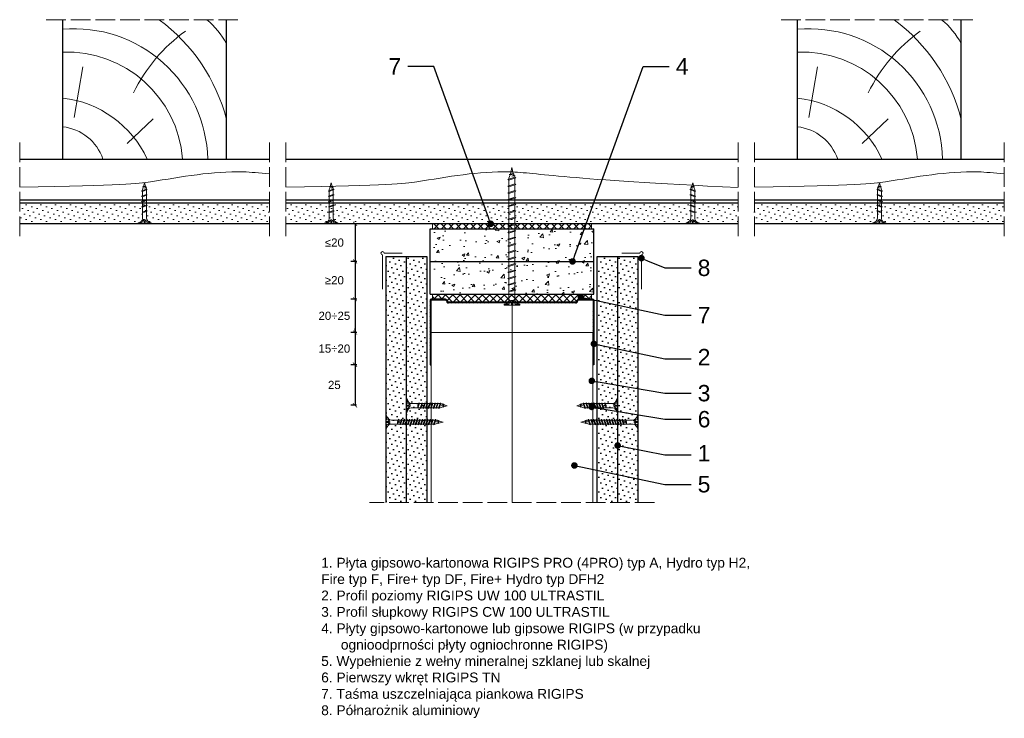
# Model space of a CAD drawing. Header units: millimetres. Extents: x 43 to 2739, y 671 to 1866.
# Tile 7 of 8: x 2138 to 2739, y 671 to 1097. Entities that reach past the tile are written whole.
import ezdxf
from ezdxf import colors
from ezdxf.entities.mleader import LeaderData, LeaderLine
from ezdxf.math import Vec2, Vec3

# ---------------------------------------------------------------- set-up
doc = ezdxf.new("R2010")
doc.units = ezdxf.units.MM
doc.linetypes.add('ACAD_ISO02W100', pattern=[15, 12, -3])
for name, color, linetype, lineweight in [('_ISOVER WELNA', 7, 'BATTING', 9), ('_RIGIPS AKCESORIA', 7, 'Continuous', 18), ('_RIGIPS G-K', 7, 'Continuous', 25), ('_RIGIPS PROFIL', 7, 'Continuous', 18), ('KRESKOWANIE', 7, 'Continuous', 9), ('OPISY', 7, 'Continuous', 9), ('PRZERYWANA', 7, 'ACAD_ISO02W100', 9), ('WYMIARY', 7, 'Continuous', 25)]:
    doc.layers.add(name, color=color, linetype=linetype, lineweight=lineweight)
doc.styles.get("Standard").update_dxf_attribs({"font": 'arial.ttf'})
doc.linetypes.add('BATTING', pattern='A,0.00254,-2.54,[134,ltypeshp.shx,S=2.54,R=0,X=-2.54,Y=0],-5.08,[134,ltypeshp.shx,S=2.54,R=180,X=2.54,Y=0],-2.54', length=10.16254)
doc.dimstyles.new('ISO-25', dxfattribs={"dimtxt": 5, "dimasz": 2.5, "dimexe": 2.5, "dimexo": 0.625, "dimtad": 1, "dimtxsty": 'Standard', "dimblk": 'ARCHTICK', "dimcen": 2.5, "dimadec": 0, "dimazin": 0, "dimtfac": 1, "dimtmove": 0, "dimatfit": 3, "dimfxl": 1, "dimfxlon": 1, "dimarcsym": 0})
pattern_1 = [(225, (2094.899, -769.3798), (1.122532, -3.367596), [0, -3.175])]
pattern_2 = [(225, (-488.7293, -56.528), (1.122532, -3.367596), [0, -3.175])]
pattern_3 = [(225, (-491.7293, -56.528), (1.122532, -3.367596), [0, -3.175])]
pattern_4 = [(50, (-490.23, -33.528), (18.21847, -1.59391), [1.905, -20.955]), (355, (-490.23, -33.528), (-3.52434, 19.10568), [1.524, -16.76406]), (100.45144, (-488.711, -33.66), (14.69412, 17.51178), [1.619, -17.80902]), (46.1842, (-490.23, -28.448), (27.1079, -4.20423), [2.8575, -31.4325]), (96.6356, (-487.97, -28.798), (23.74041, 24.74261), [2.4285, -26.71356]), (351.1842, (-490.23, -28.448), (23.74041, 24.7426), [2.286, -25.14597]), (21, (-487.69, -29.718), (15.16144, -10.22652), [1.905, -20.955]), (326, (-487.69, -29.718), (6.1802, 18.4188), [1.524, -16.764]), (71.45144, (-486.426, -30.57), (21.34164, 8.19228), [1.619, -17.80899]), (37.5, (-490.229, -33.528), (0.30886, 8.455504), [0, -16.5608, 0, -17.018, 0, -16.8275]), (7.5, (-490.229, -33.528), (6.681966, 10.018057), [0, -9.7028, 0, -16.1798, 0, -6.4135]), (327.5, (-495.8935, -33.528), (13.55906, -0.572874), [0, -6.35, 0, -19.812, 0, -26.289]), (317.5, (-498.434, -33.528), (14.81292, 2.54265), [0, -8.255, 0, -13.1572, 0, -18.669])]

# ---------------------------------------------------------------- blocks, each defined once
blk = doc.blocks.new('drew kres')
at = {"layer": 'KRESKOWANIE'}
for p, q in [((2017.14, 418.87), (2001.31, 403.8)), ((2049.56, 403.04), (2044.28, 372.15))]:
    blk.add_line(p, q, dxfattribs=at)
for centre, radius, start, end in [((2049.6, 430.44), 81.58, 181.47193, 274.90404), ((2053.93, 433.85), 70.73, 184.46723, 272.14351), ((2063.95, 455.7), 64.99, 204.89607, 263.48248), ((2059.82, 437.89), 29.39, 198.95356, 263.65586), ((2063.5, 432.03), 110.49, 194.5935, 233.38495), ((1921.56, 433.01), 102.26, 306.02448, 333.87188), ((1998.29, 380.05), 47.17, 207.83589, 231.09163)]:
    blk.add_arc(centre, radius, start, end, dxfattribs=at)
blk = doc.blocks.new('TD 25')
at = {"layer": '_RIGIPS AKCESORIA'}
for p, q in [((18.38, 90.87), (18.38, 98.87)), ((18.38, 98.87), (18.84, 98.87)), ((18.84, 96.49), (18.38, 96.49)), ((18.84, 98.87), (18.84, 96.49)), ((21.4, 96.17), (28.48, 96.17)), ((25.5, 96.17), (25.5, 94.89)), ((26.41, 93.72), (25.5, 96.17)), ((28.48, 96.17), (28.79, 96.71)), ((29.61, 93.21), (28.48, 96.17)), ((28.79, 96.71), (29.94, 93.72)), ((29, 96.17), (31.59, 96.17)), ((31.59, 96.17), (31.9, 96.71)), ((32.72, 93.21), (31.59, 96.17)), ((31.9, 96.71), (33.05, 93.72)), ((32.11, 96.17), (34.8, 96.17)), ((34.8, 96.17), (35.11, 96.71)), ((35.93, 93.21), (34.8, 96.17)), ((35.11, 96.71), (36.26, 93.72)), ((35.32, 96.17), (38.06, 96.17)), ((38.06, 96.17), (38.38, 96.71)), ((39.2, 93.21), (38.06, 96.17)), ((38.38, 96.71), (39.52, 93.72)), ((38.58, 96.17), (39.08, 96.17)), ((39.08, 96.17), (40.66, 95.69)), ((18.38, 95.2), (20.15, 95.2)), ((18.38, 94.54), (20.15, 94.54)), ((18.84, 93.34), (18.38, 93.34)), ((18.38, 90.87), (18.84, 90.87)), ((18.84, 90.87), (18.84, 93.34)), ((20.15, 95.2), (20.15, 95.91)), ((20.15, 94.54), (20.15, 93.88)), ((25.87, 93.72), (21.92, 93.72)), ((25.5, 94.89), (26.03, 93.24)), ((26.03, 93.24), (26.41, 93.72)), ((29.42, 93.72), (26.41, 93.72)), ((29.94, 93.72), (29.61, 93.21)), ((32.53, 93.72), (29.94, 93.72)), ((33.05, 93.72), (32.72, 93.21)), ((35.74, 93.72), (33.05, 93.72)), ((36.26, 93.72), (35.93, 93.21)), ((39, 93.72), (36.26, 93.72)), ((39.52, 93.72), (39.2, 93.21)), ((39.52, 93.72), (40.19, 93.83)), ((40.23, 93.53), (40.05, 94.99)), ((40.05, 94.99), (40.52, 94.11)), ((40.52, 94.11), (40.23, 93.53)), ((41.08, 94.06), (40.52, 94.11)), ((40.66, 95.69), (40.94, 96.08)), ((41.08, 94.06), (40.66, 95.69)), ((40.94, 96.08), (41.41, 94.41)), ((41.41, 94.41), (41.08, 94.06)), ((41.09, 95.55), (43.38, 94.95)), ((43.38, 94.95), (41.41, 94.41))]:
    blk.add_line(p, q, dxfattribs=at)
for centre, major_axis, ratio, start_param, end_param in [((21.47, 99.37), (0.17, 3.2), 0.826134, 1.773653, 3.180586), ((18.34, 92.6), (0, 3.93), 0.848176, -0.720942, -0.151112), ((21.75, 90.14), (0.28, 3.57), 0.832181, 0.035984, 1.430787), ((15.65, 107.61), (0, 14.76), 0.848176, 3.399396, 3.475072), ((18.97, 96.32), (0, 2.81), 0.848176, 3.475072, 3.862535), ((20.04, 94.88), (0, 0.895), 0.848176, -1.552777, -0.720942), ((20.04, 94.88), (0, 0.895), 0.848176, 3.862535, 4.730408)]:
    blk.add_ellipse(centre, major_axis=major_axis, ratio=ratio, start_param=start_param, end_param=end_param, dxfattribs=at)
blk = doc.blocks.new('UW 100 ULTRASTIL')
h = blk.add_hatch()
h.set_pattern_fill('ANSI31', color=256, scale=0.5, style=0)
h.paths.add_polyline_path([(166.82, 2.35), (89.14, 2.35, 0.286951), (88.24, 1.79), (87.91, 1.11, -0.286951), (87.01, 0.55), (78.78, 0.55, -0.414214), (78.53, 0.8), (78.53, 40), (77.98, 40), (77.98, 0.8, 0.414214), (78.78, 0), (87.35, 0, 0.286951), (88.25, 0.56), (88.58, 1.24, -0.286951), (89.48, 1.8), (166.48, 1.8, -0.286951), (167.38, 1.24), (167.71, 0.56, 0.286951), (168.61, 0), (177.18, 0, 0.414214), (177.98, 0.8), (177.98, 40), (177.43, 40), (177.43, 0.8, -0.414214), (177.18, 0.55), (168.95, 0.55, -0.286951), (168.05, 1.11), (167.72, 1.79, 0.286951)])
for p, q in [((77.98, 0.8), (77.98, 40)), ((77.98, 40), (78.53, 40)), ((78.53, 0.8), (78.53, 40)), ((177.43, 0.8), (177.43, 40)), ((177.98, 40), (177.43, 40)), ((177.98, 0.8), (177.98, 40)), ((78.78, 0.55), (87.01, 0.55)), ((78.78, 0), (87.35, 0)), ((87.91, 1.11), (88.24, 1.79)), ((88.25, 0.56), (88.58, 1.24)), ((89.14, 2.35), (166.82, 2.35)), ((89.48, 1.8), (166.48, 1.8)), ((167.71, 0.56), (167.38, 1.24)), ((168.05, 1.11), (167.72, 1.79)), ((168.61, 0), (177.18, 0)), ((168.95, 0.55), (177.18, 0.55))]:
    blk.add_line(p, q)
for centre, radius, start, end in [((78.78, 0.8), 0.8, 180, 270), ((78.78, 0.8), 0.25, 180, 270), ((87.01, 1.55), 1, 270, 334.04349), ((87.35, 1), 1, 270, 334.04349), ((89.14, 1.35), 1, 90, 154.04349), ((89.48, 0.8), 1, 90, 154.04349), ((166.48, 0.8), 1, 25.95651, 90), ((166.82, 1.35), 1, 25.95651, 90), ((168.61, 1), 1, 205.95651, 270), ((168.95, 1.55), 1, 205.95651, 270), ((177.18, 0.8), 0.8, 270, 0), ((177.18, 0.8), 0.25, 270, 0)]:
    blk.add_arc(centre, radius, start, end)
blk = doc.blocks.new('TN 25')
at = {"layer": '_RIGIPS AKCESORIA'}
for p, q in [((0, -0.84), (0, 7.16)), ((0, 7.16), (0.46, 7.16)), ((0.46, 7.16), (0.46, 4.78)), ((0.46, 4.78), (0, 4.78)), ((0, 3.5), (1.77, 3.5)), ((0, 2.83), (1.77, 2.83)), ((0.46, 1.64), (0, 1.64)), ((0.46, -0.84), (0.46, 1.64)), ((1.77, 3.5), (1.77, 4.2)), ((1.77, 2.83), (1.77, 2.18)), ((3.02, 4.46), (8.47, 4.46)), ((7.49, 2.01), (3.55, 2.01)), ((7.12, 4.46), (7.12, 3.18)), ((8.03, 2.01), (7.12, 4.46)), ((7.12, 3.18), (7.65, 1.53)), ((7.65, 1.53), (8.03, 2.01)), ((9.41, 2.01), (8.03, 2.01)), ((8.47, 4.46), (8.79, 5)), ((9.61, 1.51), (8.47, 4.46)), ((8.79, 5), (9.93, 2.01)), ((9, 4.46), (10.1, 4.46)), ((9.93, 2.01), (9.61, 1.51)), ((11.04, 2.01), (9.93, 2.01)), ((10.1, 4.46), (10.41, 5)), ((11.23, 1.51), (10.1, 4.46)), ((10.41, 5), (11.56, 2.01)), ((10.62, 4.46), (11.67, 4.46)), ((11.56, 2.01), (11.23, 1.51)), ((12.61, 2.01), (11.56, 2.01)), ((11.67, 4.46), (11.99, 5)), ((12.81, 1.51), (11.67, 4.46)), ((11.99, 5), (13.14, 2.01)), ((12.2, 4.46), (13.21, 4.46)), ((13.14, 2.01), (12.81, 1.51)), ((14.15, 2.01), (13.14, 2.01)), ((13.21, 4.46), (13.52, 5)), ((14.34, 1.51), (13.21, 4.46)), ((13.52, 5), (14.67, 2.01)), ((13.73, 4.46), (14.8, 4.46)), ((14.67, 2.01), (14.34, 1.51)), ((15.74, 2.01), (14.67, 2.01)), ((14.8, 4.46), (15.12, 5)), ((15.94, 1.51), (14.8, 4.46)), ((15.12, 5), (16.26, 2.01)), ((15.33, 4.46), (16.42, 4.46)), ((16.26, 2.01), (15.94, 1.51)), ((17.36, 2.01), (16.26, 2.01)), ((16.42, 4.46), (16.73, 5)), ((17.55, 1.51), (16.42, 4.46)), ((16.73, 5), (17.88, 2.01)), ((16.94, 4.46), (17.99, 4.46)), ((17.88, 2.01), (17.55, 1.51)), ((18.93, 2.01), (17.88, 2.01)), ((17.99, 4.46), (18.31, 5)), ((19.13, 1.51), (17.99, 4.46)), ((18.31, 5), (19.45, 2.01)), ((18.52, 4.46), (19.68, 4.46)), ((19.45, 2.01), (19.13, 1.51)), ((19.45, 2.01), (20.62, 2.01)), ((19.68, 4.46), (20, 5)), ((20.82, 1.51), (19.68, 4.46)), ((20, 5), (21.14, 2.01)), ((20.21, 4.46), (20.7, 4.46)), ((20.7, 4.46), (22.28, 3.98)), ((21.14, 2.01), (20.82, 1.51)), ((21.14, 2.01), (21.81, 2.12)), ((21.85, 1.83), (21.67, 3.28)), ((21.67, 3.28), (22.14, 2.4)), ((22.14, 2.4), (21.85, 1.83)), ((22.7, 2.36), (22.14, 2.4)), ((22.28, 3.98), (22.56, 4.37)), ((22.7, 2.36), (22.28, 3.98)), ((22.56, 4.37), (23.03, 2.71)), ((23.03, 2.71), (22.7, 2.36)), ((22.71, 3.85), (25, 3.24)), ((25, 3.24), (23.03, 2.71)), ((0, -0.84), (0.46, -0.84))]:
    blk.add_line(p, q, dxfattribs=at)
for centre, major_axis, ratio, start_param, end_param in [((3.09, 7.67), (0.17, 3.2), 0.826134, 1.773653, 3.180586), ((-0.04, 0.9), (0, 3.93), 0.848176, -0.720942, -0.151112), ((3.37, -1.57), (0.28, 3.57), 0.832181, 0.035984, 1.430787), ((-2.73, 15.91), (0, 14.76), 0.848176, 3.399396, 3.475072), ((0.59, 4.62), (0, 2.81), 0.848176, 3.475072, 3.862535), ((1.66, 3.18), (0, 0.895), 0.848176, -1.552777, -0.720942), ((1.66, 3.18), (0, 0.895), 0.848176, 3.862535, 4.730408)]:
    blk.add_ellipse(centre, major_axis=major_axis, ratio=ratio, start_param=start_param, end_param=end_param, dxfattribs=at)
blk = doc.blocks.new('TN 35')
at = {"layer": '_RIGIPS AKCESORIA'}
for p, q in [((0, -0.84), (0, 7.16)), ((0, 7.16), (0.46, 7.16)), ((0.46, 7.16), (0.46, 4.78)), ((0.46, 4.78), (0, 4.78)), ((0, 3.5), (1.77, 3.5)), ((0, 2.83), (1.77, 2.83)), ((0.46, 1.64), (0, 1.64)), ((0.46, -0.84), (0.46, 1.64)), ((1.77, 3.5), (1.77, 4.2)), ((1.77, 2.83), (1.77, 2.18)), ((3.02, 4.46), (8.47, 4.46)), ((7.49, 2.01), (3.55, 2.01)), ((7.12, 4.46), (7.12, 3.18)), ((8.03, 2.01), (7.12, 4.46)), ((7.12, 3.18), (7.65, 1.53)), ((7.65, 1.53), (8.03, 2.01)), ((9.41, 2.01), (8.03, 2.01)), ((8.47, 4.46), (8.79, 5)), ((9.61, 1.51), (8.47, 4.46)), ((8.79, 5), (9.93, 2.01)), ((9, 4.46), (10.1, 4.46)), ((9.93, 2.01), (9.61, 1.51)), ((11.04, 2.01), (9.93, 2.01)), ((10.1, 4.46), (10.41, 5)), ((11.23, 1.51), (10.1, 4.46)), ((10.41, 5), (11.56, 2.01)), ((10.62, 4.46), (11.67, 4.46)), ((11.56, 2.01), (11.23, 1.51)), ((12.61, 2.01), (11.56, 2.01)), ((11.67, 4.46), (11.99, 5)), ((12.81, 1.51), (11.67, 4.46)), ((11.99, 5), (13.14, 2.01)), ((12.2, 4.46), (13.21, 4.46)), ((13.14, 2.01), (12.81, 1.51)), ((14.15, 2.01), (13.14, 2.01)), ((13.21, 4.46), (13.52, 5)), ((14.34, 1.51), (13.21, 4.46)), ((13.52, 5), (14.67, 2.01)), ((13.73, 4.46), (14.8, 4.46)), ((14.67, 2.01), (14.34, 1.51)), ((15.74, 2.01), (14.67, 2.01)), ((14.8, 4.46), (15.12, 5)), ((15.94, 1.51), (14.8, 4.46)), ((15.12, 5), (16.26, 2.01)), ((15.33, 4.46), (16.42, 4.46)), ((16.26, 2.01), (15.94, 1.51)), ((17.36, 2.01), (16.26, 2.01)), ((16.42, 4.46), (16.73, 5)), ((17.55, 1.51), (16.42, 4.46)), ((16.73, 5), (17.88, 2.01)), ((16.94, 4.46), (17.99, 4.46)), ((17.88, 2.01), (17.55, 1.51)), ((18.93, 2.01), (17.84, 2.01)), ((17.99, 4.46), (18.31, 5)), ((19.13, 1.51), (17.99, 4.46)), ((18.31, 5), (19.45, 2.01)), ((18.52, 4.46), (19.57, 4.46)), ((19.45, 2.01), (19.13, 1.51)), ((20.51, 2.01), (19.41, 2.01)), ((19.57, 4.46), (19.88, 5)), ((20.7, 1.51), (19.57, 4.46)), ((19.88, 5), (21.03, 2.01)), ((20.09, 4.46), (21.14, 4.46)), ((21.03, 2.01), (20.7, 1.51)), ((22.08, 2.01), (20.99, 2.01)), ((21.14, 4.46), (21.46, 5)), ((22.28, 1.51), (21.14, 4.46)), ((21.46, 5), (22.6, 2.01)), ((21.67, 4.46), (22.72, 4.46)), ((22.6, 2.01), (22.28, 1.51)), ((23.66, 2.01), (22.56, 2.01)), ((22.72, 4.46), (23.03, 5)), ((23.85, 1.51), (22.72, 4.46)), ((23.03, 5), (24.18, 2.01)), ((23.24, 4.46), (24.29, 4.46)), ((24.18, 2.01), (23.85, 1.51)), ((25.23, 2.01), (24.14, 2.01)), ((24.29, 4.46), (24.61, 5)), ((25.43, 1.51), (24.29, 4.46)), ((24.61, 5), (25.75, 2.01)), ((24.81, 4.46), (25.87, 4.46)), ((25.75, 2.01), (25.43, 1.51)), ((26.81, 2.01), (25.71, 2.01)), ((25.87, 4.46), (26.18, 5)), ((27, 1.51), (25.87, 4.46)), ((26.18, 5), (27.33, 2.01)), ((26.39, 4.46), (27.44, 4.46)), ((27.33, 2.01), (27, 1.51)), ((28.38, 2.01), (27.33, 2.01)), ((27.44, 4.46), (27.76, 5)), ((28.58, 1.51), (27.44, 4.46)), ((27.76, 5), (28.9, 2.01)), ((27.96, 4.46), (29.13, 4.46)), ((28.9, 2.01), (28.58, 1.51)), ((28.9, 2.01), (30.07, 2.01)), ((29.13, 4.46), (29.45, 5)), ((30.27, 1.51), (29.13, 4.46)), ((29.45, 5), (30.59, 2.01)), ((29.65, 4.46), (30.15, 4.46)), ((30.15, 4.46), (31.73, 3.98)), ((30.59, 2.01), (30.27, 1.51)), ((30.59, 2.01), (31.26, 2.12)), ((31.3, 1.83), (31.12, 3.28)), ((31.12, 3.28), (31.59, 2.4)), ((31.59, 2.4), (31.3, 1.83)), ((32.15, 2.36), (31.59, 2.4)), ((31.73, 3.98), (32.01, 4.37)), ((32.15, 2.36), (31.73, 3.98)), ((32.01, 4.37), (32.48, 2.71)), ((32.48, 2.71), (32.15, 2.36)), ((32.16, 3.85), (35, 3.24)), ((35, 3.24), (32.48, 2.71)), ((0, -0.84), (0.46, -0.84))]:
    blk.add_line(p, q, dxfattribs=at)
for centre, major_axis, ratio, start_param, end_param in [((3.09, 7.67), (0.17, 3.2), 0.826134, 1.773653, 3.180586), ((-0.04, 0.9), (0, 3.93), 0.848176, -0.720942, -0.151112), ((3.37, -1.57), (0.28, 3.57), 0.832181, 0.035984, 1.430787), ((-2.73, 15.91), (0, 14.76), 0.848176, 3.399396, 3.475072), ((0.59, 4.62), (0, 2.81), 0.848176, 3.475072, 3.862535), ((1.66, 3.18), (0, 0.895), 0.848176, -1.552777, -0.720942), ((1.66, 3.18), (0, 0.895), 0.848176, 3.862535, 4.730408)]:
    blk.add_ellipse(centre, major_axis=major_axis, ratio=ratio, start_param=start_param, end_param=end_param, dxfattribs=at)
blk = doc.blocks.new('polnaroznik')
at = {"layer": '_RIGIPS AKCESORIA'}
for p, q in [((429.5, 44.15), (429.5, 55.15)), ((430.5, 56.15), (451.5, 56.15))]:
    blk.add_line(p, q, dxfattribs=at)
blk.add_arc((429.5, 56.15), 1, 0, 270, dxfattribs=at)
blk = doc.blocks.new('TD 70')
at = {"layer": '_RIGIPS AKCESORIA'}
for p, q in [((18.38, 47.4), (18.38, 55.4)), ((18.38, 55.4), (18.84, 55.4)), ((18.84, 55.4), (18.84, 53.01)), ((18.84, 53.01), (18.38, 53.01)), ((18.38, 51.73), (20.15, 51.73)), ((18.38, 51.06), (20.15, 51.06)), ((20.15, 51.73), (20.15, 52.43)), ((20.15, 51.06), (20.15, 50.41)), ((21.4, 52.96), (28.48, 52.96)), ((26.41, 50.01), (25.5, 52.96)), ((25.5, 52.96), (25.5, 51.42)), ((25.5, 51.42), (26.03, 49.44)), ((28.48, 52.96), (28.79, 53.6)), ((29.61, 49.41), (28.48, 52.96)), ((28.79, 53.6), (29.94, 50.01)), ((29, 52.96), (31.59, 52.96)), ((31.59, 52.96), (31.9, 53.6)), ((32.72, 49.41), (31.59, 52.96)), ((31.9, 53.6), (33.05, 50.01)), ((32.11, 52.96), (34.8, 52.96)), ((34.8, 52.96), (35.11, 53.6)), ((35.93, 49.41), (34.8, 52.96)), ((35.11, 53.6), (36.26, 50.01)), ((35.32, 52.96), (38.06, 52.96)), ((38.06, 52.96), (38.38, 53.6)), ((39.2, 49.41), (38.06, 52.96)), ((38.38, 53.6), (39.52, 50.01)), ((38.58, 52.96), (41.44, 52.96)), ((41.44, 52.96), (41.76, 53.6)), ((42.58, 49.41), (41.44, 52.96)), ((41.76, 53.6), (42.9, 50.01)), ((41.96, 52.96), (44.82, 52.96)), ((44.82, 52.96), (45.14, 53.6)), ((45.96, 49.41), (44.82, 52.96)), ((45.14, 53.6), (46.28, 50.01)), ((45.34, 52.96), (48.2, 52.96)), ((48.2, 52.96), (48.52, 53.6)), ((49.34, 49.41), (48.2, 52.96)), ((48.52, 53.6), (49.66, 50.01)), ((48.72, 52.96), (51.58, 52.96)), ((51.58, 52.96), (51.9, 53.6)), ((52.72, 49.41), (51.58, 52.96)), ((51.9, 53.6), (53.04, 50.01)), ((52.1, 52.96), (54.96, 52.96)), ((54.96, 52.96), (55.28, 53.6)), ((56.1, 49.41), (54.96, 52.96)), ((55.28, 53.6), (56.42, 50.01)), ((55.48, 52.96), (58.34, 52.96)), ((58.34, 52.96), (58.66, 53.6)), ((59.48, 49.41), (58.34, 52.96)), ((58.66, 53.6), (59.8, 50.01)), ((58.86, 52.96), (61.72, 52.96)), ((61.72, 52.96), (62.04, 53.6)), ((62.85, 49.41), (61.72, 52.96)), ((62.04, 53.6), (63.18, 50.01)), ((62.24, 52.96), (65.1, 52.96)), ((65.1, 52.96), (65.42, 53.6)), ((66.23, 49.41), (65.1, 52.96)), ((65.42, 53.6), (66.56, 50.01)), ((65.62, 52.96), (68.48, 52.96)), ((68.48, 52.96), (68.8, 53.6)), ((69.61, 49.41), (68.48, 52.96)), ((68.8, 53.6), (69.94, 50.01)), ((69, 52.96), (71.86, 52.96)), ((71.86, 52.96), (72.18, 53.6)), ((72.99, 49.41), (71.86, 52.96)), ((72.18, 53.6), (73.32, 50.01)), ((72.38, 52.96), (75.24, 52.96)), ((75.24, 52.96), (75.56, 53.6)), ((76.37, 49.41), (75.24, 52.96)), ((75.56, 53.6), (76.7, 50.01)), ((75.76, 52.96), (78.62, 52.96)), ((78.62, 52.96), (78.94, 53.6)), ((79.75, 49.41), (78.62, 52.96)), ((78.94, 53.6), (80.08, 50.01)), ((79.14, 52.96), (82, 52.96)), ((82, 52.96), (82.32, 53.6)), ((82, 52.96), (82.32, 53.6)), ((83.13, 49.41), (82, 52.96)), ((83.13, 49.41), (82, 52.96)), ((82.32, 53.6), (83.46, 50.01)), ((82.32, 53.6), (83.46, 50.01)), ((82.52, 52.96), (83.01, 52.96)), ((82.52, 52.96), (83.01, 52.96)), ((83.01, 52.96), (84.6, 52.38)), ((83.46, 50.01), (84.13, 50.15)), ((84.16, 49.79), (83.99, 51.54)), ((83.99, 51.54), (84.46, 50.48)), ((84.46, 50.48), (84.16, 49.79)), ((85.02, 50.43), (84.46, 50.48)), ((84.6, 52.38), (84.88, 52.85)), ((85.02, 50.43), (84.6, 52.38)), ((84.88, 52.85), (85.35, 50.85)), ((85.02, 52.22), (88.38, 51.49)), ((85.35, 50.85), (85.02, 50.43)), ((88.38, 51.49), (85.35, 50.85)), ((18.84, 49.87), (18.38, 49.87)), ((18.38, 47.4), (18.84, 47.4)), ((18.84, 47.4), (18.84, 49.87)), ((25.87, 50.01), (21.92, 50.01)), ((26.03, 49.44), (26.41, 50.01)), ((29.42, 50.01), (26.41, 50.01)), ((29.94, 50.01), (29.61, 49.41)), ((32.53, 50.01), (29.94, 50.01)), ((33.05, 50.01), (32.72, 49.41)), ((35.74, 50.01), (33.05, 50.01)), ((36.26, 50.01), (35.93, 49.41)), ((39, 50.01), (36.26, 50.01)), ((39.52, 50.01), (39.2, 49.41)), ((42.38, 50.01), (39.52, 50.01)), ((42.9, 50.01), (42.58, 49.41)), ((45.76, 50.01), (42.9, 50.01)), ((46.28, 50.01), (45.96, 49.41)), ((49.14, 50.01), (46.28, 50.01)), ((49.66, 50.01), (49.34, 49.41)), ((52.52, 50.01), (49.66, 50.01)), ((53.04, 50.01), (52.72, 49.41)), ((55.9, 50.01), (53.04, 50.01)), ((56.42, 50.01), (56.1, 49.41)), ((59.28, 50.01), (56.42, 50.01)), ((59.8, 50.01), (59.48, 49.41)), ((62.66, 50.01), (59.8, 50.01)), ((63.18, 50.01), (62.85, 49.41)), ((66.04, 50.01), (63.18, 50.01)), ((66.56, 50.01), (66.23, 49.41)), ((69.42, 50.01), (66.56, 50.01)), ((69.94, 50.01), (69.61, 49.41)), ((72.8, 50.01), (69.94, 50.01)), ((73.32, 50.01), (72.99, 49.41)), ((76.18, 50.01), (73.32, 50.01)), ((76.7, 50.01), (76.37, 49.41)), ((79.56, 50.01), (76.7, 50.01)), ((80.08, 50.01), (79.75, 49.41)), ((82.94, 50.01), (80.08, 50.01)), ((83.46, 50.01), (83.13, 49.41)), ((83.46, 50.01), (83.13, 49.41))]:
    blk.add_line(p, q, dxfattribs=at)
for centre, major_axis, ratio, start_param, end_param in [((21.47, 55.9), (1.22, 2.78), 0.837272, 2.095128, 3.598769), ((18.34, 49.13), (0, 3.93), 0.848176, -0.720942, -0.151112), ((21.75, 46.66), (-0.73, 3.32), 0.858496, -0.312441, 1.16424), ((15.65, 64.14), (0, 14.76), 0.848176, 3.399396, 3.475072), ((18.97, 52.85), (0, 2.81), 0.848176, 3.475072, 3.862535), ((20.04, 51.41), (0, 0.895), 0.848176, -1.552777, -0.720942), ((20.04, 51.41), (0, 0.895), 0.848176, 3.862535, 4.730408)]:
    blk.add_ellipse(centre, major_axis=major_axis, ratio=ratio, start_param=start_param, end_param=end_param, dxfattribs=at)
blk = doc.blocks.new('_ArchTick')
at = {"color": 0, "linetype": 'ByBlock', "const_width": 0.15}
blk.add_lwpolyline([(-0.5, -0.5), (0.5, 0.5)], dxfattribs=at)
blk = doc.blocks.new('*D70')
at = {"layer": 'Defpoints', "color": 0, "transparency": 16777216}
for p in [(2389.15, 906.14), (2342.74, 886.54), (2388.55, 886.54)]:
    blk.add_point(p, dxfattribs=at)
at = {"layer": 'WYMIARY', "color": 0, "lineweight": -2, "transparency": 16777216}
for p, q in [((2342.74, 906.14), (2342.74, 908.64)), ((2343.74, 906.14), (2340.24, 906.14)), ((2342.74, 906.14), (2342.74, 886.54)), ((2343.74, 886.54), (2340.24, 886.54)), ((2342.74, 886.54), (2342.74, 884.04))]:
    blk.add_line(p, q, dxfattribs=at)
at = {"layer": 'WYMIARY', "color": 0, "lineweight": -2, "transparency": 16777216, "xscale": 2.5, "yscale": 2.5, "zscale": 2.5}
for p, rotation in [((2342.74, 906.14), 270), ((2342.74, 886.54), 90)]:
    blk.add_blockref('_ArchTick', p, dxfattribs=dict(at, rotation=rotation))
at = {"layer": 'WYMIARY', "color": 0, "transparency": 16777216, "insert": (2330.13, 896.34), "char_height": 5, "attachment_point": 5}
blk.add_mtext('15÷20', dxfattribs=at)
blk = doc.blocks.new('*D71')
at = {"layer": 'Defpoints', "color": 0, "transparency": 16777216}
for p in [(2388.55, 886.54), (2342.72, 861.8), (2387.82, 861.8)]:
    blk.add_point(p, dxfattribs=at)
at = {"layer": 'WYMIARY', "color": 0, "lineweight": -2, "transparency": 16777216}
for p, q in [((2343.72, 886.54), (2340.22, 886.54)), ((2342.72, 886.54), (2342.72, 861.8)), ((2343.72, 861.8), (2340.22, 861.8))]:
    blk.add_line(p, q, dxfattribs=at)
at = {"layer": 'WYMIARY', "color": 0, "lineweight": -2, "transparency": 16777216, "xscale": 2.5, "yscale": 2.5, "zscale": 2.5}
for p, rotation in [((2342.72, 886.54), 90), ((2342.72, 861.8), 270)]:
    blk.add_blockref('_ArchTick', p, dxfattribs=dict(at, rotation=rotation))
at = {"layer": 'WYMIARY', "color": 0, "transparency": 16777216, "insert": (2330.11, 874.17), "char_height": 5, "attachment_point": 5}
blk.add_mtext('25', dxfattribs=at)
blk = doc.blocks.new('*D72')
at = {"layer": 'Defpoints', "color": 0, "transparency": 16777216}
for p in [(2389.15, 926.54), (2342.74, 906.14), (2388.55, 906.14)]:
    blk.add_point(p, dxfattribs=at)
at = {"layer": 'WYMIARY', "color": 0, "lineweight": -2, "transparency": 16777216}
for p, q in [((2343.74, 926.54), (2340.24, 926.54)), ((2342.74, 926.54), (2342.74, 906.14)), ((2343.74, 906.14), (2340.24, 906.14))]:
    blk.add_line(p, q, dxfattribs=at)
at = {"layer": 'WYMIARY', "color": 0, "lineweight": -2, "transparency": 16777216, "xscale": 2.5, "yscale": 2.5, "zscale": 2.5}
for p, rotation in [((2342.74, 926.54), 90), ((2342.74, 906.14), 270)]:
    blk.add_blockref('_ArchTick', p, dxfattribs=dict(at, rotation=rotation))
at = {"layer": 'WYMIARY', "color": 0, "transparency": 16777216, "insert": (2330.13, 916.34), "char_height": 5, "attachment_point": 5}
blk.add_mtext('20÷25', dxfattribs=at)
blk = doc.blocks.new('*D73')
at = {"layer": 'Defpoints', "color": 0, "transparency": 16777216}
for p in [(2386.55, 949.54), (2342.74, 926.54), (2389.95, 926.54)]:
    blk.add_point(p, dxfattribs=at)
at = {"layer": 'WYMIARY', "color": 0, "lineweight": -2, "transparency": 16777216}
for p, q in [((2343.74, 949.54), (2340.24, 949.54)), ((2342.74, 949.54), (2342.74, 926.54)), ((2343.74, 926.54), (2340.24, 926.54))]:
    blk.add_line(p, q, dxfattribs=at)
at = {"layer": 'WYMIARY', "color": 0, "lineweight": -2, "transparency": 16777216, "xscale": 2.5, "yscale": 2.5, "zscale": 2.5}
for p, rotation in [((2342.74, 949.54), 90), ((2342.74, 926.54), 270)]:
    blk.add_blockref('_ArchTick', p, dxfattribs=dict(at, rotation=rotation))
at = {"layer": 'WYMIARY', "color": 0, "transparency": 16777216, "insert": (2330.13, 938.04), "char_height": 5, "attachment_point": 5}
blk.add_mtext('≥20', dxfattribs=at)
blk = doc.blocks.new('*D74')
at = {"layer": 'Defpoints', "color": 0, "transparency": 16777216}
for p in [(2386.55, 972.54), (2342.74, 949.54), (2388.55, 949.54)]:
    blk.add_point(p, dxfattribs=at)
at = {"layer": 'WYMIARY', "color": 0, "lineweight": -2, "transparency": 16777216}
for p, q in [((2343.74, 972.54), (2340.24, 972.54)), ((2342.74, 972.54), (2342.74, 949.54)), ((2343.74, 949.54), (2340.24, 949.54))]:
    blk.add_line(p, q, dxfattribs=at)
at = {"layer": 'WYMIARY', "color": 0, "lineweight": -2, "transparency": 16777216, "xscale": 2.5, "yscale": 2.5, "zscale": 2.5}
for p, rotation in [((2342.74, 972.54), 90), ((2342.74, 949.54), 270)]:
    blk.add_blockref('_ArchTick', p, dxfattribs=dict(at, rotation=rotation))
at = {"layer": 'WYMIARY', "color": 0, "transparency": 16777216, "insert": (2330.13, 961.04), "char_height": 5, "attachment_point": 5}
blk.add_mtext('≤20', dxfattribs=at)
blk = doc.blocks.new('_Dot')
at = {"color": 0, "linetype": 'ByBlock', "lineweight": -2}
blk.add_line((-0.5, 0), (-1, 0), dxfattribs=at)
at = {"color": 0, "linetype": 'ByBlock', "const_width": 0.5}
blk.add_lwpolyline([(-0.25, 0, 1), (0.25, 0, 1)], format="xyb", close=True, dxfattribs=at)

msp = doc.modelspace()

# ---------------------------------------------------------------- hatches: boundary and pattern name
at = {"layer": '_RIGIPS G-K'}
h = msp.add_hatch(dxfattribs=at)
h.set_pattern_fill('DOTS', color=256, scale=2, angle=225, style=0)
h.set_pattern_definition(pattern_3)
h.paths.add_polyline_path([(2361.546, 802.54), (2374.046, 802.54), (2374.046, 952.54), (2361.546, 952.54)])
h = msp.add_hatch(dxfattribs=at)
h.set_pattern_fill('DOTS', color=256, scale=2, angle=225, style=0)
h.set_pattern_definition(pattern_3)
h.paths.add_polyline_path([(2374.046, 802.54), (2386.546, 802.54), (2386.546, 952.54), (2374.046, 952.54)])
h = msp.add_hatch(dxfattribs=at)
h.set_pattern_fill('DOTS', color=256, scale=2, angle=225, style=0)
h.set_pattern_definition(pattern_2)
h.paths.add_polyline_path([(2490.546, 802.54), (2503.046, 802.54), (2503.046, 952.54), (2490.546, 952.54)])
h = msp.add_hatch(dxfattribs=at)
h.set_pattern_fill('DOTS', color=256, scale=2, angle=225, style=0)
h.set_pattern_definition(pattern_2)
h.paths.add_polyline_path([(2503.046, 802.54), (2515.546, 802.54), (2515.546, 952.54), (2503.046, 952.54)])
at = {"layer": 'KRESKOWANIE'}
h = msp.add_hatch(dxfattribs=at)
h.set_pattern_fill('DOTS', color=256, scale=2, angle=225, style=0)
h.set_pattern_definition(pattern_1)
h.paths.add_polyline_path([(2290.546, 985.04), (2138.062, 985.04), (2138.062, 972.54), (2290.546, 972.54)])
h = msp.add_hatch(dxfattribs=at)
h.set_pattern_fill('DOTS', color=256, scale=2, angle=225, style=0)
h.set_pattern_definition(pattern_1)
h.paths.add_polyline_path([(2576.546, 985.04), (2300.546, 985.04), (2300.546, 972.54), (2576.546, 972.54)])
h = msp.add_hatch(dxfattribs=at)
h.set_pattern_fill('DOTS', color=256, scale=2, angle=225, style=0)
h.set_pattern_definition(pattern_1)
h.paths.add_polyline_path([(2739.029, 985.04), (2586.546, 985.04), (2586.546, 972.54), (2739.029, 972.54)])
h = msp.add_hatch(dxfattribs=at)
h.set_pattern_fill('AR-CONC', color=256, scale=0.1, style=0)
h.set_pattern_definition(pattern_4)
h.paths.add_polyline_path([(2488.546, 969.54), (2388.546, 969.54), (2388.546, 949.54), (2488.546, 949.54)])
h = msp.add_hatch(dxfattribs=at)
h.set_pattern_fill('ANSI37', color=256, angle=270, style=0)
h.set_pattern_definition([(315, (-490.2293, -344.589), (2.245064, 2.245064), []), (45, (-490.2293, -344.589), (-2.245064, 2.245064), [])])
h.paths.add_polyline_path([(2487.146, 972.54), (2389.946, 972.54), (2389.946, 969.54), (2487.146, 969.54)])
h = msp.add_hatch(dxfattribs=at)
h.set_pattern_fill('AR-CONC', color=256, scale=0.1, style=0)
h.set_pattern_definition(pattern_4)
h.paths.add_polyline_path([(2488.546, 949.54), (2388.546, 949.54), (2388.546, 929.54), (2488.546, 929.54)])
h = msp.add_hatch(dxfattribs=at)
h.set_pattern_fill('ANSI37', color=256, angle=270, style=0)
h.set_pattern_definition([(315, (4389.3205, 2363.6686), (2.245064, 2.245064), []), (45, (4389.3205, 2363.6686), (-2.245064, 2.245064), [])])
h.paths.add_polyline_path([(2398.819, 925.978), (2399.148, 925.302, 0.2869508), (2400.047, 924.74), (2477.044, 924.74, 0.2869508), (2477.943, 925.302), (2478.272, 925.978, -0.2869508), (2479.171, 926.54), (2487.146, 926.54), (2487.146, 929.54), (2389.946, 929.54), (2389.946, 926.54), (2397.92, 926.54, -0.2869508)])

# ---------------------------------------------------------------- linework, layer by layer
for p, q in [((2164.304, 1012.04), (2164.304, 1097.04)), ((2264.304, 1012.04), (2264.304, 1097.04)), ((2612.787, 1012.04), (2612.787, 1097.04)), ((2712.787, 1012.04), (2712.787, 1097.04)), ((2138.062, 1012.04), (2290.546, 1012.04)), ((2300.546, 1012.04), (2576.546, 1012.04)), ((2586.546, 1012.04), (2739.029, 1012.04)), ((2138.062, 987.04), (2290.546, 987.04)), ((2138.062, 987.04), (2290.546, 987.04)), ((2300.546, 987.04), (2576.546, 987.04)), ((2586.546, 987.04), (2739.029, 987.04))]:
    msp.add_line(p, q)
at = {"layer": '_ISOVER WELNA', "ltscale": 4.8}
msp.add_line((2438.546, 802.54), (2438.546, 924.19), dxfattribs=at)
at = {"layer": '_RIGIPS G-K'}
for p, q in [((2290.546, 985.04), (2138.062, 985.04)), ((2576.546, 985.04), (2300.546, 985.04)), ((2739.029, 985.04), (2586.546, 985.04)), ((2290.546, 972.54), (2138.062, 972.54)), ((2576.546, 972.54), (2300.546, 972.54)), ((2388.546, 929.54), (2388.546, 969.54)), ((2388.546, 969.54), (2488.546, 969.54)), ((2488.546, 929.54), (2488.546, 969.54)), ((2739.029, 972.54), (2586.546, 972.54)), ((2361.546, 952.54), (2361.546, 802.54)), ((2361.546, 952.54), (2386.546, 952.54)), ((2374.046, 952.54), (2374.046, 802.54)), ((2386.546, 952.54), (2386.546, 802.54)), ((2388.546, 949.54), (2488.546, 949.54)), ((2490.546, 802.54), (2490.546, 952.54)), ((2490.546, 952.54), (2515.546, 952.54)), ((2503.046, 802.54), (2503.046, 952.54)), ((2515.546, 802.54), (2515.546, 952.54)), ((2388.546, 929.54), (2488.546, 929.54))]:
    msp.add_line(p, q, dxfattribs=at)
at = {"layer": '_RIGIPS PROFIL', "lineweight": 9}
for p, q in [((2389.146, 906.14), (2487.946, 906.14)), ((2389.146, 802.54), (2389.146, 906.14)), ((2487.946, 802.54), (2487.946, 906.14))]:
    msp.add_line(p, q, dxfattribs=at)
at = {"layer": 'KRESKOWANIE'}
for p, q in [((2389.946, 969.54), (2389.946, 972.54)), ((2487.146, 969.54), (2487.146, 972.54)), ((2389.946, 926.54), (2389.946, 929.54)), ((2487.146, 926.54), (2487.146, 929.54))]:
    msp.add_line(p, q, dxfattribs=at)
for points, knots in [([(2290.546, 1002.97), (2284.013, 1003.611), (2260.589, 1005.738), (2228.747, 999.396), (2201.895, 995.899), (2138.062, 994.923)], [44.7640655, 44.7640655, 44.7640655, 44.7640655, 59.1467446, 116.0161227, 140.3251277, 140.3251277, 140.3251277, 140.3251277]), ([(2576.546, 994.694), (2471.443, 999.378), (2435.76, 1008.266), (2391.231, 999.396), (2364.379, 995.899), (2300.546, 994.923)], [6.6865449, 6.6865449, 6.6865449, 6.6865449, 59.1467446, 116.0161227, 140.3251277, 140.3251277, 140.3251277, 140.3251277]), ([(2739.029, 1002.97), (2732.497, 1003.611), (2709.073, 1005.738), (2677.231, 999.396), (2650.379, 995.899), (2586.546, 994.923)], [44.7640655, 44.7640655, 44.7640655, 44.7640655, 59.1467446, 116.0161227, 140.3251277, 140.3251277, 140.3251277, 140.3251277])]:
    msp.add_open_spline(points, degree=3, knots=knots, dxfattribs=at)
at = {"layer": 'PRZERYWANA'}
for p, q in [((2154.304, 1097.04), (2274.304, 1097.04)), ((2602.787, 1097.04), (2722.787, 1097.04)), ((2138.062, 1022.04), (2138.062, 962.54)), ((2290.546, 1022.04), (2290.546, 962.54)), ((2300.546, 1022.04), (2300.546, 962.54)), ((2576.546, 1022.04), (2576.546, 962.54)), ((2586.546, 1022.04), (2586.546, 962.54)), ((2739.029, 1022.04), (2739.029, 962.54)), ((2525.546, 802.54), (2351.546, 802.54))]:
    msp.add_line(p, q, dxfattribs=at)

# ---------------------------------------------------------------- block references
at = {"xscale": 1.199999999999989, "yscale": 1.199999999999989, "zscale": 1.199999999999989, "rotation": 90}
msp.add_blockref('TD 70', (2500.253, 900.801), dxfattribs=at)
for name, p, rotation in [('TD 25', (2309.173, 954.161), 90), ('TD 25', (2423.165, 954.161), 90), ('UW 100 ULTRASTIL', (2566.525, 926.54), 180)]:
    msp.add_blockref(name, p, dxfattribs=dict(rotation=rotation))
at = {"xscale": -1, "rotation": 270}
for p in [(2453.927, 954.161), (2567.919, 954.161)]:
    msp.add_blockref('TD 25', p, dxfattribs=at)
at = {"layer": '_RIGIPS AKCESORIA', "xscale": -1}
for name, p, rotation in [('polnaroznik', (2415.696, 1384.041), 90), ('TN 25', (2374.046, 864.783), 180), ('TN 35', (2361.546, 854.783), 180)]:
    msp.add_blockref(name, p, dxfattribs=dict(at, rotation=rotation))
at = {"layer": '_RIGIPS AKCESORIA'}
for name, p, rotation in [('polnaroznik', (2461.396, 1384.041), 270), ('TN 25', (2503.046, 864.783), 180), ('TN 35', (2515.546, 854.783), 180)]:
    msp.add_blockref(name, p, dxfattribs=dict(at, rotation=rotation))
at = {"layer": 'KRESKOWANIE', "rotation": 180}
for p in [(4220.879, 1440.384), (4669.362, 1440.384)]:
    msp.add_blockref('drew kres', p, dxfattribs=at)

# ---------------------------------------------------------------- texts
at = {"insert": (2322.088, 768.734), "char_height": 6, "width": 264.13271, "attachment_point": 1}
msp.add_mtext('1. Płyta gipsowo-kartonowa RIGIPS PRO (4PRO) typ A, Hydro typ H2, Fire typ F, Fire+ typ DF, Fire+ Hydro typ DFH2\\P2. Profil poziomy RIGIPS UW 100 ULTRASTIL\\P3. Profil słupkowy RIGIPS CW 100 ULTRASTIL\\P\\pi-12,l12;4. Płyty gipsowo-kartonowe lub gipsowe RIGIPS (w przypadku ognioodprności płyty ogniochronne RIGIPS)\\P\\pi0,l0;5. Wypełnienie z wełny mineralnej szklanej lub skalnej\\P6. Pierwszy wkręt RIGIPS TN\\P7. Taśma uszczelniająca piankowa RIGIPS\\P8. Półnarożnik aluminiowy', dxfattribs=at)

# ---------------------------------------------------------------- dimensions: what is measured, and where the dimension line sits
at = {"layer": 'WYMIARY'}
for base, p1, p2, text, picture, middle in [((2342.737, 949.54), (2386.546, 972.54), (2388.546, 949.54), '≤20', '*D74', (2330.131, 961.04)), ((2342.737, 926.54), (2386.546, 949.54), (2389.946, 926.54), '≥20', '*D73', (2330.131, 938.04)), ((2342.737, 906.14), (2389.146, 926.54), (2388.546, 906.14), '20÷25', '*D72', (2330.131, 916.34)), ((2342.737, 886.54), (2389.146, 906.14), (2388.546, 886.54), '15÷20', '*D70', (2330.131, 896.34)), ((2342.721, 861.798), (2388.546, 886.54), (2387.82, 861.798), '25', '*D71', (2330.115, 874.169))]:
    dim = msp.add_linear_dim(base=base, p1=p1, p2=p2, angle=90, text=text, dimstyle='ISO-25', override={"dimgap": 10, "dimtad": 3, "dimtmove": 2}, dxfattribs=at)
    dim.commit()
    dim.dimension.update_dxf_attribs({"geometry": picture, "text_midpoint": middle, "text_rotation": 180})

# ---------------------------------------------------------------- leaders
at = {"layer": 'OPISY'}
ml = msp.add_multileader_mtext('Standard', dxfattribs=at)
ml.set_content('7', color=256)
ml.set_leader_properties()
ml.set_arrow_properties(name='DOT')
ml.build(insert=Vec2(0, 0))
ctx = ml.context
ctx.base_point, ctx.char_height, ctx.landing_gap_size, ctx.plane_origin = Vec3(2360.429, 1068.583), 10, 4, Vec3(2567.491, 1212.243)
ctx.text_align_type = 2
notes = []
notes.append((ctx, [(0, (1, 1, 0), (2390.902, 1068.583), (-1, 0), 16, [(0, [(2425.592, 972.54)], 0, [])])]))
ctx.mtext.insert, ctx.mtext.alignment, ctx.mtext.flow_direction = Vec3(2370.902, 1073.583), 3, 5
ml = msp.add_multileader_mtext('Standard', dxfattribs=at)
ml.set_content('4', color=256)
ml.set_leader_properties()
ml.set_arrow_properties(name='DOT')
ml.build(insert=Vec2(0, 0))
ctx = ml.context
ctx.base_point, ctx.char_height, ctx.landing_gap_size, ctx.plane_origin = Vec3(2534.522, 1068.583), 10, 4, Vec3(2341.934, 1212.243)
notes.append((ctx, [(0, (1, 1, 0), (2518.522, 1068.583), (1, 0), 16, [(0, [(2475.525, 949.54)], 0, [])])]))
ctx.mtext.insert, ctx.mtext.flow_direction = Vec3(2538.522, 1073.583), 5
ml = msp.add_multileader_mtext('Standard', dxfattribs=at)
ml.set_content('8', color=256)
ml.set_leader_properties()
ml.set_arrow_properties(name='DOT')
ml.build(insert=Vec2(0, 0))
ctx = ml.context
ctx.base_point, ctx.char_height, ctx.landing_gap_size, ctx.plane_origin = Vec3(2547.881, 945.567), 10, 4, Vec3(2355.292, 1089.226)
notes.append((ctx, [(0, (1, 1, 0), (2531.881, 945.567), (1, 0), 16, [(0, [(2517.546, 951.54)], 0, [])])]))
ctx.mtext.insert, ctx.mtext.flow_direction = Vec3(2551.881, 950.652), 5
ml = msp.add_multileader_mtext('Standard', dxfattribs=at)
ml.set_content('7', color=256)
ml.set_leader_properties()
ml.set_arrow_properties(name='DOT')
ml.build(insert=Vec2(0, 0))
ctx = ml.context
ctx.base_point, ctx.char_height, ctx.landing_gap_size, ctx.plane_origin = Vec3(2547.881, 916.725), 10, 4, Vec3(2355.292, 1060.385)
notes.append((ctx, [(0, (1, 1, 0), (2531.881, 916.725), (1, 0), 16, [(0, [(2480.59, 927.741)], 0, [])])]))
ctx.mtext.insert, ctx.mtext.flow_direction = Vec3(2551.881, 921.725), 5
ml = msp.add_multileader_mtext('Standard', dxfattribs=at)
ml.set_content('2', color=256)
ml.set_leader_properties()
ml.set_arrow_properties(name='DOT')
ml.build(insert=Vec2(0, 0))
ctx = ml.context
ctx.base_point, ctx.char_height, ctx.landing_gap_size, ctx.plane_origin = Vec3(2547.881, 890.178), 10, 4, Vec3(2355.292, 1033.837)
notes.append((ctx, [(0, (1, 1, 0), (2531.881, 890.178), (1, 0), 16, [(0, [(2488.532, 899.227)], 0, [])])]))
ctx.mtext.insert, ctx.mtext.flow_direction = Vec3(2551.881, 896.178), 5
ml = msp.add_multileader_mtext('Standard', dxfattribs=at)
ml.set_content('3', color=256)
ml.set_leader_properties()
ml.set_arrow_properties(name='DOT')
ml.build(insert=Vec2(0, 0))
ctx = ml.context
ctx.base_point, ctx.char_height, ctx.landing_gap_size, ctx.plane_origin = Vec3(2547.881, 869.102), 10, 4, Vec3(2355.292, 1012.761)
notes.append((ctx, [(0, (1, 1, 0), (2531.881, 869.102), (1, 0), 16, [(0, [(2487.246, 876.669)], 0, [])])]))
ctx.mtext.insert, ctx.mtext.flow_direction = Vec3(2551.881, 874.191), 5
ml = msp.add_multileader_mtext('Standard', dxfattribs=at)
ml.set_content('6', color=256)
ml.set_leader_properties()
ml.set_arrow_properties(name='DOT')
ml.build(insert=Vec2(0, 0))
ctx = ml.context
ctx.base_point, ctx.char_height, ctx.landing_gap_size, ctx.plane_origin = Vec3(2547.881, 853.226), 10, 4, Vec3(2355.292, 996.886)
notes.append((ctx, [(0, (1, 1, 0), (2531.881, 853.226), (1, 0), 16, [(0, [(2487.246, 860.793)], 0, [])])]))
ctx.mtext.insert, ctx.mtext.flow_direction = Vec3(2551.881, 858.311), 5
ml = msp.add_multileader_mtext('Standard', dxfattribs=at)
ml.set_content('1', color=256)
ml.set_leader_properties()
ml.set_arrow_properties(name='DOT')
ml.build(insert=Vec2(0, 0))
ctx = ml.context
ctx.base_point, ctx.char_height, ctx.landing_gap_size, ctx.plane_origin = Vec3(2547.881, 831.529), 10, 4, Vec3(2355.292, 975.188)
notes.append((ctx, [(0, (1, 1, 0), (2531.881, 831.529), (1, 0), 16, [(0, [(2503.046, 837.242)], 0, [])])]))
ctx.mtext.insert, ctx.mtext.flow_direction = Vec3(2551.881, 837.529), 5
ml = msp.add_multileader_mtext('Standard', dxfattribs=at)
ml.set_content('5', color=256)
ml.set_leader_properties()
ml.set_arrow_properties(name='DOT')
ml.build(insert=Vec2(0, 0))
ctx = ml.context
ctx.base_point, ctx.char_height, ctx.landing_gap_size, ctx.plane_origin = Vec3(2547.881, 813.526), 10, 4, Vec3(2355.292, 957.186)
notes.append((ctx, [(0, (1, 1, 0), (2531.881, 813.526), (1, 0), 16, [(0, [(2476.642, 825.057)], 0, [])])]))
ctx.mtext.insert, ctx.mtext.flow_direction = Vec3(2551.881, 818.611), 5
for ctx, leaders in notes:
    for number, flags, end, landing, length, lines in leaders:
        leader = LeaderData()
        leader.index, (leader.has_last_leader_line, leader.has_dogleg_vector, leader.attachment_direction) = number, flags
        leader.last_leader_point, leader.dogleg_vector, leader.dogleg_length = Vec3(end), Vec3(landing), length
        for number, points, colour, breaks in lines:
            line = LeaderLine()
            line.index, line.vertices, line.color, line.breaks = number, Vec3.list(points), colors.encode_raw_color(colour), breaks
            leader.lines.append(line)
        ctx.leaders.append(leader)

doc.saveas('drawing.dxf')
